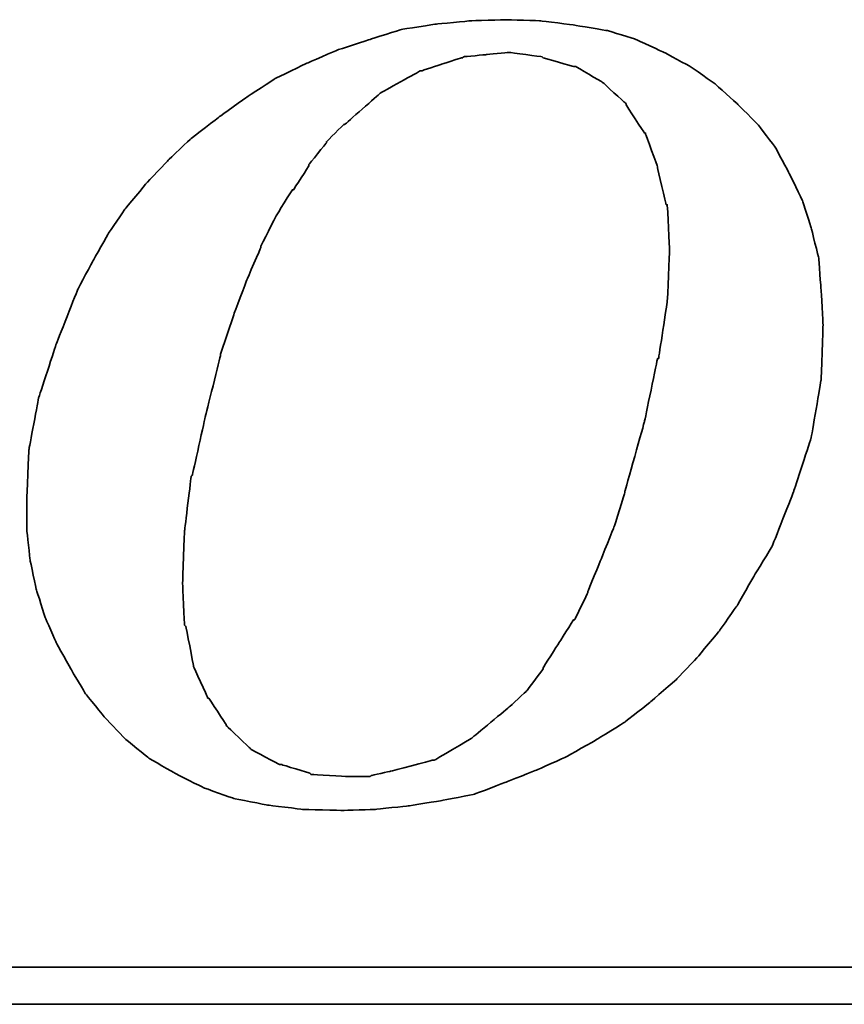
# Model space of a CAD drawing. Extents: x -262 to 1129, y 53 to 216.
# Tile 46 of 51: x 1017.21 to 1020.74, y 153.59 to 157.81. Entities that reach past the tile are written whole.
import ezdxf

# ---------------------------------------------------------------- set-up
doc = ezdxf.new("R2010")
doc.units = 0
doc.header["$MEASUREMENT"] = 0
doc.layers.add('DIM', color=4, linetype='CONTINUOUS')
doc.layers.add('layer 1', color=7, linetype='CONTINUOUS')

# ---------------------------------------------------------------- blocks, each defined once
blk = doc.blocks.new('TBI MOTION logo(完整正式版)')
at = {"layer": 'layer 1', "color": 22, "lineweight": 35}
for points, knots in [([(35.79625, -6.98375), (35.79625, -6.98375), (36.23125, -7.43875), (36.23125, -7.43875), (36.23125, -7.43875), (36.23125, -7.43875), (36.75625, -7.87125), (36.75625, -7.87125), (36.75625, -7.87125), (36.75625, -7.87125), (37.33125, -8.20375), (37.33125, -8.20375), (37.33125, -8.20375), (37.33125, -8.20375), (37.95625, -8.51875), (37.95625, -8.51875), (37.95625, -8.51875), (37.95625, -8.51875), (38.62625, -8.75875), (38.62625, -8.75875), (38.62625, -8.75875), (38.62625, -8.75875), (39.37125, -8.90375), (39.37125, -8.90375), (39.37125, -8.90375), (39.37125, -8.90375), (40.14125, -8.99875), (40.14125, -8.99875), (40.14125, -8.99875), (40.14125, -8.99875), (41.02625, -9.02375), (41.02625, -9.02375), (41.02625, -9.02375), (41.02625, -9.02375), (41.74625, -8.99875), (41.74625, -8.99875), (41.74625, -8.99875), (41.74625, -8.99875), (42.46625, -8.92375), (42.46625, -8.92375), (42.46625, -8.92375), (42.46625, -8.92375), (43.21125, -8.80625), (43.21125, -8.80625), (43.21125, -8.80625), (43.21125, -8.80625), (43.93125, -8.66375), (43.93125, -8.66375), (43.93125, -8.66375), (43.93125, -8.66375), (44.62625, -8.39875), (44.62625, -8.39875), (44.62625, -8.39875), (44.62625, -8.39875), (45.29625, -8.13375), (45.29625, -8.13375), (45.29625, -8.13375), (45.29625, -8.13375), (45.94625, -7.84375), (45.94625, -7.84375), (45.94625, -7.84375), (45.94625, -7.84375), (46.61625, -7.46375), (46.61625, -7.46375), (46.61625, -7.46375), (46.61625, -7.46375), (47.24125, -7.07875), (47.24125, -7.07875), (47.24125, -7.07875), (47.24125, -7.07875), (47.81625, -6.62375), (47.81625, -6.62375), (47.81625, -6.62375), (47.81625, -6.62375), (48.36875, -6.14375), (48.36875, -6.14375), (48.36875, -6.14375), (48.36875, -6.14375), (48.84625, -5.64125), (48.84625, -5.64125), (48.84625, -5.64125), (48.84625, -5.64125), (49.32625, -5.06375), (49.32625, -5.06375), (49.32625, -5.06375), (49.32625, -5.06375), (49.71125, -4.51374), (49.71125, -4.51374), (49.71125, -4.51374), (49.71125, -4.51374), (50.09625, -3.83874), (50.09625, -3.83874), (50.09625, -3.83874), (50.09625, -3.83874), (50.48125, -3.21374), (50.48125, -3.21374), (50.48125, -3.21374), (50.48125, -3.21374), (50.96125, -1.99125), (50.96125, -1.99125), (50.96125, -1.99125), (50.96125, -1.99125), (51.34375, -0.81875), (51.34375, -0.81875), (51.34375, -0.81875), (51.34375, -0.81875), (51.56125, 0.45624), (51.56125, 0.45624), (51.56125, 0.45624), (51.56125, 0.45624), (51.60625, 1.67624), (51.60625, 1.67624), (51.60625, 1.67624), (51.60625, 1.67624), (51.56125, 2.44625), (51.56125, 2.44625), (51.56125, 2.44625), (51.56125, 2.44625), (51.51125, 3.14125), (51.51125, 3.14125), (51.51125, 3.14125), (51.51125, 3.14125), (51.34375, 3.81125), (51.34375, 3.81125), (51.34375, 3.81125), (51.34375, 3.81125), (51.15125, 4.41125), (51.15125, 4.41125), (51.15125, 4.41125), (51.15125, 4.41125), (50.86125, 5.01125), (50.86125, 5.01125), (50.86125, 5.01125), (50.86125, 5.01125), (50.55125, 5.58875), (50.55125, 5.58875), (50.55125, 5.58875), (50.55125, 5.58875), (50.16625, 6.09125), (50.16625, 6.09125), (50.16625, 6.09125), (50.16625, 6.09125), (49.71125, 6.54875), (49.71125, 6.54875), (49.71125, 6.54875), (49.71125, 6.54875), (49.23125, 6.98125), (49.23125, 6.98125), (49.23125, 6.98125), (49.23125, 6.98125), (48.67875, 7.36625), (48.67875, 7.36625), (48.67875, 7.36625), (48.67875, 7.36625), (48.10375, 7.67625), (48.10375, 7.67625), (48.10375, 7.67625), (48.10375, 7.67625), (47.48125, 7.96375), (47.48125, 7.96375), (47.48125, 7.96375), (47.48125, 7.96375), (46.85625, 8.15625), (46.85625, 8.15625), (46.85625, 8.15625), (46.85625, 8.15625), (46.13625, 8.27624), (46.13625, 8.27624), (46.13625, 8.27624), (46.13625, 8.27624), (45.39125, 8.37125), (45.39125, 8.37125), (45.39125, 8.37125), (45.39125, 8.37125), (44.62625, 8.39624), (44.62625, 8.39624), (44.62625, 8.39624), (44.62625, 8.39624), (43.83625, 8.37125), (43.83625, 8.37125), (43.83625, 8.37125), (43.83625, 8.37125), (43.09125, 8.30125), (43.09125, 8.30125), (43.09125, 8.30125), (43.09125, 8.30125), (42.32125, 8.18125), (42.32125, 8.18125), (42.32125, 8.18125), (42.32125, 8.18125), (41.62875, 7.96375), (41.62875, 7.96375), (41.62875, 7.96375), (41.62875, 7.96375), (40.90625, 7.72625), (40.90625, 7.72625), (40.90625, 7.72625), (40.90625, 7.72625), (40.23624, 7.43625), (40.23624, 7.43625), (40.23624, 7.43625), (40.23624, 7.43625), (39.54124, 7.10125), (39.54124, 7.10125), (39.54124, 7.10125), (39.54124, 7.10125), (38.91625, 6.69125), (38.91625, 6.69125), (38.91625, 6.69125), (38.91625, 6.69125), (38.31625, 6.26125), (38.31625, 6.26125), (38.31625, 6.26125), (38.31625, 6.26125), (37.69125, 5.78125), (37.69125, 5.78125), (37.69125, 5.78125), (37.69125, 5.78125), (37.18625, 5.30125), (37.18625, 5.30125), (37.18625, 5.30125), (37.18625, 5.30125), (36.70625, 4.79624), (36.70625, 4.79624), (36.70625, 4.79624), (36.70625, 4.79624), (36.23125, 4.22125), (36.23125, 4.22125), (36.23125, 4.22125), (36.23125, 4.22125), (35.87124, 3.69375), (35.87124, 3.69375), (35.87124, 3.69375), (35.87124, 3.69375), (35.53125, 3.09125), (35.53125, 3.09125), (35.53125, 3.09125), (35.53125, 3.09125), (35.19875, 2.47125), (35.19875, 2.47125), (35.19875, 2.47125), (35.19875, 2.47125), (34.71625, 1.24625), (34.71625, 1.24625), (34.71625, 1.24625), (34.71625, 1.24625), (34.33125, 0.06874), (34.33125, 0.06874), (34.33125, 0.06874), (34.33125, 0.06874), (34.11625, -1.07875), (34.11625, -1.07875), (34.11625, -1.07875), (34.11625, -1.07875), (34.07125, -2.15875), (34.07125, -2.15875), (34.07125, -2.15875), (34.07125, -2.15875), (34.07125, -2.85375), (34.07125, -2.85375), (34.07125, -2.85375), (34.07125, -2.85375), (34.14125, -3.50375), (34.14125, -3.50375), (34.14125, -3.50375), (34.14125, -3.50375), (34.28625, -4.17375), (34.28625, -4.17375), (34.28625, -4.17375), (34.28625, -4.17375), (34.47625, -4.77624), (34.47625, -4.77624), (34.47625, -4.77624), (34.47625, -4.77624), (34.71625, -5.32625), (34.71625, -5.32625), (34.71625, -5.32625), (34.71625, -5.32625), (35.05375, -5.92875), (35.05375, -5.92875), (35.05375, -5.92875), (35.05375, -5.92875), (35.36375, -6.45375), (35.36375, -6.45375), (35.36375, -6.45375), (35.36375, -6.45375), (35.79625, -6.98375), (35.79625, -6.98375)], [0, 0, 0, 0, 0.01388889, 0.01388889, 0.01388889, 0.0138889, 0.02777778, 0.02777778, 0.02777778, 0.02777779, 0.04166667, 0.04166667, 0.04166667, 0.04166668, 0.05555556, 0.05555556, 0.05555556, 0.05555557, 0.06944444, 0.06944444, 0.06944444, 0.06944445, 0.08333333, 0.08333333, 0.08333333, 0.08333334, 0.09722222, 0.09722222, 0.09722222, 0.09722223, 0.11111111, 0.11111111, 0.11111111, 0.11111112, 0.125, 0.125, 0.125, 0.12500001, 0.13888889, 0.13888889, 0.13888889, 0.1388889, 0.15277778, 0.15277778, 0.15277778, 0.15277779, 0.16666667, 0.16666667, 0.16666667, 0.16666668, 0.18055556, 0.18055556, 0.18055556, 0.18055557, 0.19444444, 0.19444444, 0.19444444, 0.19444445, 0.20833333, 0.20833333, 0.20833333, 0.20833334, 0.22222222, 0.22222222, 0.22222222, 0.22222223, 0.23611111, 0.23611111, 0.23611111, 0.23611112, 0.25, 0.25, 0.25, 0.25000001, 0.26388889, 0.26388889, 0.26388889, 0.2638889, 0.27777778, 0.27777778, 0.27777778, 0.27777779, 0.29166667, 0.29166667, 0.29166667, 0.29166668, 0.30555556, 0.30555556, 0.30555556, 0.30555557, 0.31944444, 0.31944444, 0.31944444, 0.31944445, 0.33333333, 0.33333333, 0.33333333, 0.33333334, 0.34722222, 0.34722222, 0.34722222, 0.34722223, 0.36111111, 0.36111111, 0.36111111, 0.36111112, 0.375, 0.375, 0.375, 0.37500001, 0.38888889, 0.38888889, 0.38888889, 0.3888889, 0.40277778, 0.40277778, 0.40277778, 0.40277779, 0.41666667, 0.41666667, 0.41666667, 0.41666668, 0.43055556, 0.43055556, 0.43055556, 0.43055557, 0.44444444, 0.44444444, 0.44444444, 0.44444445, 0.45833333, 0.45833333, 0.45833333, 0.45833334, 0.47222222, 0.47222222, 0.47222222, 0.47222223, 0.48611111, 0.48611111, 0.48611111, 0.48611112, 0.5, 0.5, 0.5, 0.50000001, 0.51388889, 0.51388889, 0.51388889, 0.5138889, 0.52777778, 0.52777778, 0.52777778, 0.52777779, 0.54166667, 0.54166667, 0.54166667, 0.54166668, 0.55555556, 0.55555556, 0.55555556, 0.55555557, 0.56944444, 0.56944444, 0.56944444, 0.56944445, 0.58333333, 0.58333333, 0.58333333, 0.58333334, 0.59722222, 0.59722222, 0.59722222, 0.59722223, 0.61111111, 0.61111111, 0.61111111, 0.61111112, 0.625, 0.625, 0.625, 0.62500001, 0.63888889, 0.63888889, 0.63888889, 0.6388889, 0.65277778, 0.65277778, 0.65277778, 0.65277779, 0.66666667, 0.66666667, 0.66666667, 0.66666668, 0.68055556, 0.68055556, 0.68055556, 0.68055557, 0.69444444, 0.69444444, 0.69444444, 0.69444445, 0.70833333, 0.70833333, 0.70833333, 0.70833334, 0.72222222, 0.72222222, 0.72222222, 0.72222223, 0.73611111, 0.73611111, 0.73611111, 0.73611112, 0.75, 0.75, 0.75, 0.75000001, 0.76388889, 0.76388889, 0.76388889, 0.7638889, 0.77777778, 0.77777778, 0.77777778, 0.77777779, 0.79166667, 0.79166667, 0.79166667, 0.79166668, 0.80555556, 0.80555556, 0.80555556, 0.80555557, 0.81944444, 0.81944444, 0.81944444, 0.81944445, 0.83333333, 0.83333333, 0.83333333, 0.83333334, 0.84722222, 0.84722222, 0.84722222, 0.84722223, 0.86111111, 0.86111111, 0.86111111, 0.86111112, 0.875, 0.875, 0.875, 0.87500001, 0.88888889, 0.88888889, 0.88888889, 0.8888889, 0.90277778, 0.90277778, 0.90277778, 0.90277779, 0.91666667, 0.91666667, 0.91666667, 0.91666668, 0.93055556, 0.93055556, 0.93055556, 0.93055557, 0.94444444, 0.94444444, 0.94444444, 0.94444445, 0.95833333, 0.95833333, 0.95833333, 0.95833334, 0.97222222, 0.97222222, 0.97222222, 0.97222223, 0.98611111, 0.98611111, 0.98611111, 0.98611112, 1, 1, 1, 1]), ([(38.33875, 1.03124), (38.33875, 1.03124), (38.62625, 1.89625), (38.62625, 1.89625), (38.62625, 1.89625), (38.62625, 1.89625), (38.91625, 2.66375), (38.91625, 2.66375), (38.91625, 2.66375), (38.91625, 2.66375), (39.22625, 3.38125), (39.22625, 3.38125), (39.22625, 3.38125), (39.22625, 3.38125), (39.22625, 3.40624), (39.22625, 3.40624), (39.22625, 3.40624), (39.22625, 3.40624), (39.56124, 4.07624), (39.56124, 4.07624), (39.56124, 4.07624), (39.56124, 4.07624), (39.92125, 4.65125), (39.92125, 4.65125), (39.92125, 4.65125), (39.92125, 4.65125), (39.94625, 4.65125), (39.94625, 4.65125), (39.94625, 4.65125), (39.94625, 4.65125), (40.28125, 5.17875), (40.28125, 5.17875), (40.28125, 5.17875), (40.28125, 5.17875), (40.28125, 5.20375), (40.28125, 5.20375), (40.28125, 5.20375), (40.28125, 5.20375), (40.66875, 5.68625), (40.66875, 5.68625), (40.66875, 5.68625), (40.66875, 5.68625), (40.66875, 5.70625), (40.66875, 5.70625), (40.66875, 5.70625), (40.66875, 5.70625), (41.05124, 6.09125), (41.05124, 6.09125), (41.05124, 6.09125), (41.05124, 6.09125), (41.07625, 6.09125), (41.07625, 6.09125), (41.07625, 6.09125), (41.07625, 6.09125), (41.84125, 6.76625), (41.84125, 6.76625), (41.84125, 6.76625), (41.84125, 6.76625), (41.86625, 6.78625), (41.86625, 6.78625), (41.86625, 6.78625), (41.86625, 6.78625), (42.73125, 7.26624), (42.73125, 7.26624), (42.73125, 7.26624), (42.73125, 7.26624), (42.75625, 7.26624), (42.75625, 7.26624), (42.75625, 7.26624), (42.75625, 7.26624), (43.18625, 7.41125), (43.18625, 7.41125), (43.18625, 7.41125), (43.18625, 7.41125), (43.64125, 7.55625), (43.64125, 7.55625), (43.64125, 7.55625), (43.64125, 7.55625), (43.66625, 7.55625), (43.66625, 7.55625), (43.66625, 7.55625), (43.66625, 7.55625), (43.69125, 7.58124), (43.69125, 7.58124), (43.69125, 7.58124), (43.69125, 7.58124), (44.19125, 7.62625), (44.19125, 7.62625), (44.19125, 7.62625), (44.19125, 7.62625), (44.67125, 7.67625), (44.67125, 7.67625), (44.67125, 7.67625), (44.67125, 7.67625), (44.69625, 7.67625), (44.69625, 7.67625), (44.69625, 7.67625), (44.69625, 7.67625), (45.41875, 7.58124), (45.41875, 7.58124), (45.41875, 7.58124), (45.41875, 7.58124), (45.44125, 7.55625), (45.44125, 7.55625), (45.44125, 7.55625), (45.44125, 7.55625), (46.11125, 7.36625), (46.11125, 7.36625), (46.11125, 7.36625), (46.11125, 7.36625), (46.13625, 7.36625), (46.13625, 7.36625), (46.13625, 7.36625), (46.13625, 7.36625), (46.15875, 7.36625), (46.15875, 7.36625), (46.15875, 7.36625), (46.15875, 7.36625), (46.73625, 7.02624), (46.73625, 7.02624), (46.73625, 7.02624), (46.73625, 7.02624), (46.76125, 7.00624), (46.76125, 7.00624), (46.76125, 7.00624), (46.76125, 7.00624), (47.24125, 6.57124), (47.24125, 6.57124), (47.24125, 6.57124), (47.24125, 6.57124), (47.26625, 6.54875), (47.26625, 6.54875), (47.26625, 6.54875), (47.26625, 6.54875), (47.26625, 6.52375), (47.26625, 6.52375), (47.26625, 6.52375), (47.26625, 6.52375), (47.67375, 5.89875), (47.67375, 5.89875), (47.67375, 5.89875), (47.67375, 5.89875), (47.69625, 5.89875), (47.69625, 5.89875), (47.69625, 5.89875), (47.69625, 5.89875), (47.69625, 5.87625), (47.69625, 5.87625), (47.69625, 5.87625), (47.69625, 5.87625), (47.96125, 5.15625), (47.96125, 5.15625), (47.96125, 5.15625), (47.96125, 5.15625), (47.96125, 5.13125), (47.96125, 5.13125), (47.96125, 5.13125), (47.96125, 5.13125), (48.15125, 4.31875), (48.15125, 4.31875), (48.15125, 4.31875), (48.15125, 4.31875), (48.17625, 4.31875), (48.17625, 4.31875), (48.17625, 4.31875), (48.17625, 4.31875), (48.17625, 4.29125), (48.17625, 4.29125), (48.17625, 4.29125), (48.17625, 4.29125), (48.22625, 3.33125), (48.22625, 3.33125), (48.22625, 3.33125), (48.22625, 3.33125), (48.22625, 3.30875), (48.22625, 3.30875), (48.22625, 3.30875), (48.22625, 3.30875), (48.17625, 2.20624), (48.17625, 2.20624), (48.17625, 2.20624), (48.17625, 2.20624), (48.17625, 2.18124), (48.17625, 2.18124), (48.17625, 2.18124), (48.17625, 2.18124), (47.98375, 0.93624), (47.98375, 0.93624), (47.98375, 0.93624), (47.98375, 0.93624), (47.96125, 0.93624), (47.96125, 0.93624), (47.96125, 0.93624), (47.96125, 0.93624), (47.67375, -0.45874), (47.67375, -0.45874), (47.67375, -0.45874), (47.67375, -0.45874), (47.24125, -1.99125), (47.24125, -1.99125), (47.24125, -1.99125), (47.24125, -1.99125), (47.24125, -2.01874), (47.24125, -2.01874), (47.24125, -2.01874), (47.24125, -2.01874), (47.00125, -2.78375), (47.00125, -2.78375), (47.00125, -2.78375), (47.00125, -2.78375), (46.71125, -3.50375), (46.71125, -3.50375), (46.71125, -3.50375), (46.71125, -3.50375), (46.42625, -4.19875), (46.42625, -4.19875), (46.42625, -4.19875), (46.42625, -4.19875), (46.42625, -4.22375), (46.42625, -4.22375), (46.42625, -4.22375), (46.42625, -4.22375), (46.13625, -4.82374), (46.13625, -4.82374), (46.13625, -4.82374), (46.13625, -4.82374), (46.11125, -4.82374), (46.11125, -4.82374), (46.11125, -4.82374), (46.11125, -4.82374), (45.77625, -5.35125), (45.77625, -5.35125), (45.77625, -5.35125), (45.77625, -5.35125), (45.44125, -5.87875), (45.44125, -5.87875), (45.44125, -5.87875), (45.44125, -5.87875), (45.44125, -5.90375), (45.44125, -5.90375), (45.44125, -5.90375), (45.44125, -5.90375), (45.10625, -6.35875), (45.10625, -6.35875), (45.10625, -6.35875), (45.10625, -6.35875), (45.08125, -6.38375), (45.08125, -6.38375), (45.08125, -6.38375), (45.08125, -6.38375), (44.69625, -6.74375), (44.69625, -6.74375), (44.69625, -6.74375), (44.69625, -6.74375), (43.88375, -7.41625), (43.88375, -7.41625), (43.88375, -7.41625), (43.88375, -7.41625), (43.85625, -7.43875), (43.85625, -7.43875), (43.85625, -7.43875), (43.85625, -7.43875), (43.04125, -7.91875), (43.04125, -7.91875), (43.04125, -7.91875), (43.04125, -7.91875), (43.01625, -7.91875), (43.01625, -7.91875), (43.01625, -7.91875), (43.01625, -7.91875), (42.99625, -7.91875), (42.99625, -7.91875), (42.99625, -7.91875), (42.99625, -7.91875), (42.08125, -8.15875), (42.08125, -8.15875), (42.08125, -8.15875), (42.08125, -8.15875), (41.65125, -8.25625), (41.65125, -8.25625), (41.65125, -8.25625), (41.65125, -8.25625), (41.62875, -8.27875), (41.62875, -8.27875), (41.62875, -8.27875), (41.62875, -8.27875), (41.60125, -8.27875), (41.60125, -8.27875), (41.60125, -8.27875), (41.60125, -8.27875), (41.12125, -8.27875), (41.12125, -8.27875), (41.12125, -8.27875), (41.12125, -8.27875), (40.35624, -8.23125), (40.35624, -8.23125), (40.35624, -8.23125), (40.35624, -8.23125), (40.33125, -8.23125), (40.33125, -8.23125), (40.33125, -8.23125), (40.33125, -8.23125), (40.30625, -8.20375), (40.30625, -8.20375), (40.30625, -8.20375), (40.30625, -8.20375), (39.68375, -8.01375), (39.68375, -8.01375), (39.68375, -8.01375), (39.68375, -8.01375), (39.66124, -8.01375), (39.66124, -8.01375), (39.66124, -8.01375), (39.66124, -8.01375), (39.63625, -8.01375), (39.63625, -8.01375), (39.63625, -8.01375), (39.63625, -8.01375), (39.01125, -7.67875), (39.01125, -7.67875), (39.01125, -7.67875), (39.01125, -7.67875), (38.98875, -7.65375), (38.98875, -7.65375), (38.98875, -7.65375), (38.98875, -7.65375), (38.48625, -7.17375), (38.48625, -7.17375), (38.48625, -7.17375), (38.48625, -7.17375), (38.45875, -7.14875), (38.45875, -7.14875), (38.45875, -7.14875), (38.45875, -7.14875), (38.45875, -7.12875), (38.45875, -7.12875), (38.45875, -7.12875), (38.45875, -7.12875), (38.07625, -6.54875), (38.07625, -6.54875), (38.07625, -6.54875), (38.07625, -6.54875), (38.05125, -6.54875), (38.05125, -6.54875), (38.05125, -6.54875), (38.05125, -6.54875), (38.05125, -6.52875), (38.05125, -6.52875), (38.05125, -6.52875), (38.05125, -6.52875), (37.74125, -5.85375), (37.74125, -5.85375), (37.74125, -5.85375), (37.74125, -5.85375), (37.74125, -5.82875), (37.74125, -5.82875), (37.74125, -5.82875), (37.74125, -5.82875), (37.57375, -4.96875), (37.57375, -4.96875), (37.57375, -4.96875), (37.57375, -4.96875), (37.54625, -4.94375), (37.54625, -4.94375), (37.54625, -4.94375), (37.54625, -4.94375), (37.50125, -4.03375), (37.50125, -4.03375), (37.50125, -4.03375), (37.50125, -4.03375), (37.50125, -4.00875), (37.50125, -4.00875), (37.50125, -4.00875), (37.50125, -4.00875), (37.54625, -2.85375), (37.54625, -2.85375), (37.54625, -2.85375), (37.54625, -2.85375), (37.69125, -1.65875), (37.69125, -1.65875), (37.69125, -1.65875), (37.69125, -1.65875), (37.71624, -1.63375), (37.71624, -1.63375), (37.71624, -1.63375), (37.71624, -1.63375), (38.00375, -0.33875), (38.00375, -0.33875), (38.00375, -0.33875), (38.00375, -0.33875), (38.33875, 1.00624), (38.33875, 1.00624), (38.33875, 1.00624), (38.33875, 1.00624), (38.33875, 1.03124), (38.33875, 1.03124)], [0, 0, 0, 0, 0.01010101, 0.01010101, 0.01010101, 0.01010102, 0.02020202, 0.02020202, 0.02020202, 0.02020203, 0.03030303, 0.03030303, 0.03030303, 0.03030304, 0.04040404, 0.04040404, 0.04040404, 0.04040405, 0.05050505, 0.05050505, 0.05050505, 0.05050506, 0.06060606, 0.06060606, 0.06060606, 0.06060607, 0.07070707, 0.07070707, 0.07070707, 0.07070708, 0.08080808, 0.08080808, 0.08080808, 0.08080809, 0.09090909, 0.09090909, 0.09090909, 0.0909091, 0.1010101, 0.1010101, 0.1010101, 0.10101011, 0.11111111, 0.11111111, 0.11111111, 0.11111112, 0.12121212, 0.12121212, 0.12121212, 0.12121213, 0.13131313, 0.13131313, 0.13131313, 0.13131314, 0.14141414, 0.14141414, 0.14141414, 0.14141415, 0.15151515, 0.15151515, 0.15151515, 0.15151516, 0.16161616, 0.16161616, 0.16161616, 0.16161617, 0.17171717, 0.17171717, 0.17171717, 0.17171718, 0.18181818, 0.18181818, 0.18181818, 0.18181819, 0.19191919, 0.19191919, 0.19191919, 0.1919192, 0.2020202, 0.2020202, 0.2020202, 0.20202021, 0.21212121, 0.21212121, 0.21212121, 0.21212122, 0.22222222, 0.22222222, 0.22222222, 0.22222223, 0.23232323, 0.23232323, 0.23232323, 0.23232324, 0.24242424, 0.24242424, 0.24242424, 0.24242425, 0.25252525, 0.25252525, 0.25252525, 0.25252526, 0.26262626, 0.26262626, 0.26262626, 0.26262627, 0.27272727, 0.27272727, 0.27272727, 0.27272728, 0.28282828, 0.28282828, 0.28282828, 0.28282829, 0.29292929, 0.29292929, 0.29292929, 0.2929293, 0.3030303, 0.3030303, 0.3030303, 0.30303031, 0.31313131, 0.31313131, 0.31313131, 0.31313132, 0.32323232, 0.32323232, 0.32323232, 0.32323233, 0.33333333, 0.33333333, 0.33333333, 0.33333334, 0.34343434, 0.34343434, 0.34343434, 0.34343435, 0.35353535, 0.35353535, 0.35353535, 0.35353536, 0.36363636, 0.36363636, 0.36363636, 0.36363637, 0.37373737, 0.37373737, 0.37373737, 0.37373738, 0.38383838, 0.38383838, 0.38383838, 0.38383839, 0.39393939, 0.39393939, 0.39393939, 0.3939394, 0.4040404, 0.4040404, 0.4040404, 0.40404041, 0.41414141, 0.41414141, 0.41414141, 0.41414142, 0.42424242, 0.42424242, 0.42424242, 0.42424243, 0.43434343, 0.43434343, 0.43434343, 0.43434344, 0.44444444, 0.44444444, 0.44444444, 0.44444445, 0.45454545, 0.45454545, 0.45454545, 0.45454546, 0.46464646, 0.46464646, 0.46464646, 0.46464647, 0.47474747, 0.47474747, 0.47474747, 0.47474748, 0.48484848, 0.48484848, 0.48484848, 0.48484849, 0.49494949, 0.49494949, 0.49494949, 0.4949495, 0.50505051, 0.50505051, 0.50505051, 0.50505052, 0.51515152, 0.51515152, 0.51515152, 0.51515153, 0.52525253, 0.52525253, 0.52525253, 0.52525254, 0.53535354, 0.53535354, 0.53535354, 0.53535355, 0.54545455, 0.54545455, 0.54545455, 0.54545456, 0.55555556, 0.55555556, 0.55555556, 0.55555557, 0.56565657, 0.56565657, 0.56565657, 0.56565658, 0.57575758, 0.57575758, 0.57575758, 0.57575759, 0.58585859, 0.58585859, 0.58585859, 0.5858586, 0.5959596, 0.5959596, 0.5959596, 0.59595961, 0.60606061, 0.60606061, 0.60606061, 0.60606062, 0.61616162, 0.61616162, 0.61616162, 0.61616163, 0.62626263, 0.62626263, 0.62626263, 0.62626264, 0.63636364, 0.63636364, 0.63636364, 0.63636365, 0.64646465, 0.64646465, 0.64646465, 0.64646466, 0.65656566, 0.65656566, 0.65656566, 0.65656567, 0.66666667, 0.66666667, 0.66666667, 0.66666668, 0.67676768, 0.67676768, 0.67676768, 0.67676769, 0.68686869, 0.68686869, 0.68686869, 0.6868687, 0.6969697, 0.6969697, 0.6969697, 0.69696971, 0.70707071, 0.70707071, 0.70707071, 0.70707072, 0.71717172, 0.71717172, 0.71717172, 0.71717173, 0.72727273, 0.72727273, 0.72727273, 0.72727274, 0.73737374, 0.73737374, 0.73737374, 0.73737375, 0.74747475, 0.74747475, 0.74747475, 0.74747476, 0.75757576, 0.75757576, 0.75757576, 0.75757577, 0.76767677, 0.76767677, 0.76767677, 0.76767678, 0.77777778, 0.77777778, 0.77777778, 0.77777779, 0.78787879, 0.78787879, 0.78787879, 0.7878788, 0.7979798, 0.7979798, 0.7979798, 0.79797981, 0.80808081, 0.80808081, 0.80808081, 0.80808082, 0.81818182, 0.81818182, 0.81818182, 0.81818183, 0.82828283, 0.82828283, 0.82828283, 0.82828284, 0.83838384, 0.83838384, 0.83838384, 0.83838385, 0.84848485, 0.84848485, 0.84848485, 0.84848486, 0.85858586, 0.85858586, 0.85858586, 0.85858587, 0.86868687, 0.86868687, 0.86868687, 0.86868688, 0.87878788, 0.87878788, 0.87878788, 0.87878789, 0.88888889, 0.88888889, 0.88888889, 0.8888889, 0.8989899, 0.8989899, 0.8989899, 0.89898991, 0.90909091, 0.90909091, 0.90909091, 0.90909092, 0.91919192, 0.91919192, 0.91919192, 0.91919193, 0.92929293, 0.92929293, 0.92929293, 0.92929294, 0.93939394, 0.93939394, 0.93939394, 0.93939395, 0.94949495, 0.94949495, 0.94949495, 0.94949496, 0.95959596, 0.95959596, 0.95959596, 0.95959597, 0.96969697, 0.96969697, 0.96969697, 0.96969698, 0.97979798, 0.97979798, 0.97979798, 0.97979799, 0.98989899, 0.98989899, 0.98989899, 0.989899, 1, 1, 1, 1]), ([(75.90875, -9.47875), (75.90875, -9.47875), (75.90875, -12.28625), (75.90875, -12.28625), (75.90875, -12.28625), (75.90875, -12.28625), (75.90875, -12.47875), (75.90875, -12.47875), (75.90875, -12.47875), (75.90875, -12.47875), (75.71625, -12.47875), (75.71625, -12.47875), (75.71625, -12.47875), (75.71625, -12.47875), (-88.32875, -12.47875), (-88.32875, -12.47875), (-88.32875, -12.47875), (-88.32875, -12.47875), (-88.32875, -13.29375), (-88.32875, -13.29375), (-88.32875, -13.29375), (-88.32875, -13.29375), (82.89125, -13.29375), (82.89125, -13.29375), (82.89125, -13.29375), (82.89125, -13.29375), (75.90875, -9.47875), (75.90875, -9.47875)], [0, 0, 0, 0, 0.14285714, 0.14285714, 0.14285714, 0.14285715, 0.28571429, 0.28571429, 0.28571429, 0.2857143, 0.42857143, 0.42857143, 0.42857143, 0.42857144, 0.57142857, 0.57142857, 0.57142857, 0.57142858, 0.71428571, 0.71428571, 0.71428571, 0.71428572, 0.85714286, 0.85714286, 0.85714286, 0.85714287, 1, 1, 1, 1])]:
    blk.add_open_spline(points, degree=3, knots=knots, dxfattribs=at)

msp = doc.modelspace()

# ---------------------------------------------------------------- block references
at = {"layer": 'DIM', "xscale": 0.1943999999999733, "yscale": 0.1943999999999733, "zscale": 0.1943999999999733}
msp.add_blockref('TBI MOTION logo(完整正式版)', (1010.617, 156.1792), dxfattribs=at)

doc.saveas('drawing.dxf')
